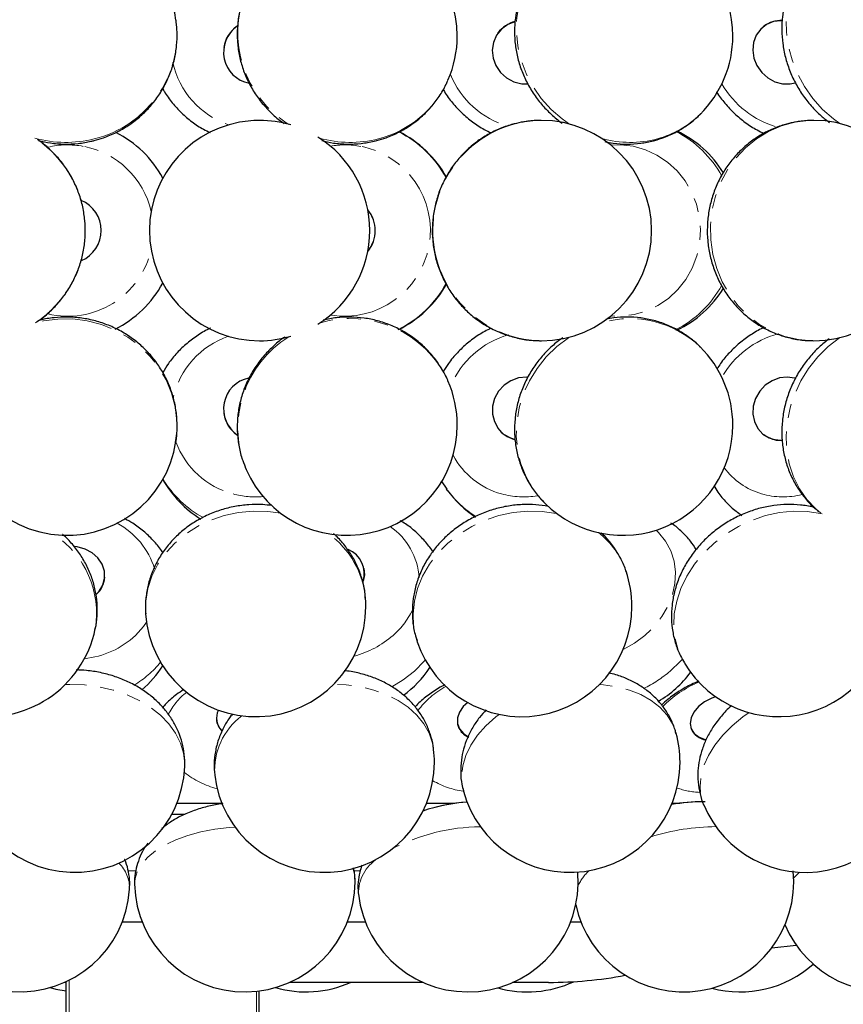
# Model space of a CAD drawing. Header units: millimetres. Extents: x 0 to 841, y 0 to 1481.
# Tile 15 of 29: x 213 to 288, y 1223 to 1312. Entities that reach past the tile are written whole.
import ezdxf

# ---------------------------------------------------------------- set-up
doc = ezdxf.new("R2010")
doc.units = ezdxf.units.MM
doc.linetypes.add('SLD-Combinazione-di-due-tratteggi', pattern=[12.7, 6.35, -1.27, 1.27, -1.27, 1.27, -1.27])
doc.linetypes.add('SLD-Solido', pattern=[0])

msp = doc.modelspace()

# ---------------------------------------------------------------- linework, layer by layer
at = {"color": 7, "linetype": 'SLD-Solido', "lineweight": 25}
for p, q in [((227.435, 1311.751), (227.408, 1311.951)), ((280.73, 1311.377), (280.715, 1311.365)), ((256.616, 1310.775), (256.608, 1310.764)), ((231.74, 1309.456), (231.738, 1309.444)), ((274.949, 1303.384), (275.013, 1303.449)), ((252.161, 1279.003), (252.082, 1279.189)), ((231.738, 1276.229), (231.74, 1276.218)), ((256.608, 1274.909), (256.616, 1274.898)), ((227.389, 1273.599), (227.408, 1273.723)), ((280.715, 1274.308), (280.73, 1274.296)), ((233.675, 1271.371), (233.767, 1271.155)), ((251.473, 1270.123), (251.967, 1269.371)), ((252.012, 1269.286), (251.96, 1269.359)), ((278.337, 1267.265), (278.728, 1266.977)), ((278.425, 1267.198), (278.337, 1267.265)), ((244.457, 1262.158), (244.453, 1262.18)), ((220.943, 1261.363), (220.945, 1261.385)), ((231.074, 1248.526), (231.075, 1248.494)), ((252.937, 1248.073), (252.943, 1248.041)), ((274.126, 1247.669), (274.137, 1247.638)), ((231.574, 1240.837), (227.481, 1240.837)), ((252.707, 1240.837), (250.122, 1240.837)), ((272.974, 1240.837), (272.403, 1240.837)), ((228.21, 1239.837), (227.012, 1239.837)), ((222.539, 1230.087), (224.339, 1230.087)), ((242.964, 1230.087), (244.58, 1230.087)), ((263.205, 1230.087), (264.14, 1230.087)), ((281.448, 1227.724), (283.667, 1227.981)), ((217.457, 1224.587), (217.275, 1224.587)), ((217.457, 1117.833), (217.457, 1224.669)), ((249.844, 1224.587), (237.7, 1224.587)), ((261.207, 1224.587), (257.941, 1224.587)), ((234.957, 1117.833), (234.957, 1223.816))]:
    msp.add_line(p, q, dxfattribs=at)
at = {"color": 8, "linetype": 'SLD-Combinazione-di-due-tratteggi', "lineweight": 18}
for p, q in [((278.699, 1267), (278.425, 1267.198)), ((223.071, 1234.707), (223.763, 1234.707)), ((243.573, 1234.707), (244.114, 1234.707)), ((283.981, 1234.59), (283.446, 1234.085)), ((217.707, 1117.868), (217.707, 1224.79)), ((234.707, 1117.868), (234.707, 1223.786))]:
    msp.add_line(p, q, dxfattribs=at)
at = {"color": 8, "linetype": 'SLD-Combinazione-di-due-tratteggi', "lineweight": 18, "flags": 128}
for points in [[(285.901, 1318.495), (285.047, 1317.715), (284.3, 1316.794), (283.689, 1315.761), (283.224, 1314.635), (282.914, 1313.434), (282.764, 1312.181), (282.777, 1310.898), (282.953, 1309.609), (283.289, 1308.335), (283.778, 1307.099), (284.411, 1305.925), (285.179, 1304.832), (286.066, 1303.84), (287.058, 1302.967), (287.625, 1302.554)], [(260.789, 1317.508), (260.164, 1316.794), (259.469, 1315.761), (258.924, 1314.635), (258.54, 1313.434), (258.324, 1312.181), (258.278, 1310.898), (258.405, 1309.609), (258.702, 1308.335), (259.163, 1307.099), (259.781, 1305.925), (260.544, 1304.832), (261.438, 1303.84), (262.448, 1302.967), (263.107, 1302.504)], [(260.55, 1302.837), (260.051, 1302.824), (258.75, 1302.667)], [(283.542, 1302.667), (282.328, 1302.334), (281.166, 1301.833), (280.078, 1301.17), (279.082, 1300.359), (278.197, 1299.414), (277.437, 1298.351), (276.818, 1297.19), (276.348, 1295.951), (276.039, 1294.657), (275.893, 1293.33), (275.915, 1291.994), (276.104, 1290.674), (276.456, 1289.392), (276.965, 1288.171), (277.623, 1287.034), (278.417, 1286), (279.333, 1285.088), (280.354, 1284.315), (281.464, 1283.694), (282.641, 1283.235), (283.865, 1282.948), (285.114, 1282.838), (285.264, 1282.837)], [(285.264, 1302.837), (284.786, 1302.824), (283.542, 1302.667)], [(266.867, 1300.589), (267.736, 1300.613), (268.876, 1300.484)], [(268.876, 1300.484), (269.984, 1300.177), (271.033, 1299.697), (271.999, 1299.057), (272.86, 1298.27), (273.596, 1297.357), (274.189, 1296.337), (274.625, 1295.236), (274.894, 1294.078), (274.989, 1292.891), (274.91, 1291.703), (274.656, 1290.541), (274.235, 1289.433), (273.656, 1288.405), (272.933, 1287.481), (272.082, 1286.682), (271.125, 1286.028), (270.082, 1285.533), (268.979, 1285.21), (267.841, 1285.065), (266.867, 1285.085)], [(227.408, 1273.723), (227.47, 1274.25), (227.495, 1275.539), (227.341, 1276.823), (227.013, 1278.076), (226.515, 1279.278), (225.856, 1280.407), (225.048, 1281.442), (224.106, 1282.366), (223.047, 1283.161), (221.888, 1283.813), (220.652, 1284.311), (219.359, 1284.647), (218.034, 1284.813), (216.699, 1284.807), (215.379, 1284.629), (214.535, 1284.421)], [(263.107, 1283.169), (263.018, 1283.111), (261.954, 1282.306), (260.996, 1281.375), (260.163, 1280.332), (259.467, 1279.198), (258.923, 1277.992), (258.54, 1276.735), (258.323, 1275.451), (258.278, 1274.161), (258.406, 1272.89), (258.703, 1271.659), (259.164, 1270.491), (259.782, 1269.407), (260.545, 1268.425), (260.898, 1268.056)], [(287.625, 1283.119), (287.612, 1283.111), (286.573, 1282.306), (285.629, 1281.375), (284.797, 1280.332), (284.092, 1279.198), (283.526, 1277.992), (283.109, 1276.735), (282.849, 1275.451), (282.751, 1274.161), (282.815, 1272.89), (283.042, 1271.659), (283.427, 1270.491), (283.963, 1269.407), (284.64, 1268.425), (285.447, 1267.564), (285.901, 1267.179)], [(236.913, 1267.18), (235.737, 1267.336), (234.403, 1267.364), (233.073, 1267.238), (231.771, 1266.959), (230.52, 1266.534), (229.343, 1265.968), (228.26, 1265.274), (227.291, 1264.462), (226.452, 1263.547), (225.76, 1262.547), (225.226, 1261.477), (224.859, 1260.359), (224.668, 1259.211), (224.654, 1258.054), (224.655, 1258.033)], [(261.965, 1267.141), (261.904, 1267.154), (260.63, 1267.336), (259.324, 1267.364), (258.007, 1267.238), (256.704, 1266.959), (255.438, 1266.534), (254.231, 1265.968), (253.105, 1265.274), (252.08, 1264.462), (251.175, 1263.547), (250.404, 1262.547), (249.784, 1261.477), (249.323, 1260.359), (249.031, 1259.211), (248.913, 1258.054), (248.97, 1256.909), (249.203, 1255.796), (249.293, 1255.51)], [(286.021, 1267.121), (285.877, 1267.154), (284.676, 1267.336), (283.429, 1267.364), (282.158, 1267.238), (280.886, 1266.959), (279.635, 1266.534), (278.429, 1265.968), (277.288, 1265.274), (276.233, 1264.462), (275.282, 1263.547), (274.453, 1262.547), (273.761, 1261.477), (273.217, 1260.359), (272.832, 1259.211), (272.613, 1258.054), (272.562, 1256.909), (272.682, 1255.796), (272.97, 1254.735), (273.421, 1253.745), (273.522, 1253.57)], [(270.968, 1265.647), (271.19, 1265.428), (271.816, 1264.647), (272.286, 1263.772), (272.589, 1262.824), (272.718, 1261.825), (272.67, 1260.799), (272.446, 1259.769), (272.051, 1258.759), (271.494, 1257.794), (270.789, 1256.896), (269.953, 1256.087)], [(224.732, 1257.299), (224.453, 1256.896), (223.734, 1256.087)], [(269.953, 1256.087), (269.003, 1255.384), (267.973, 1254.808)], [(250.021, 1253.862), (249.921, 1253.745), (249.029, 1252.844)], [(273.349, 1253.931), (273.179, 1253.745), (272.232, 1252.844)], [(249.029, 1252.844), (248.013, 1252.047), (246.985, 1251.42)], [(228.199, 1244.184), (228.203, 1244.444), (228.101, 1245.388), (227.824, 1246.317), (227.374, 1247.215), (226.761, 1248.065), (225.996, 1248.854), (225.091, 1249.566), (224.064, 1250.19), (222.932, 1250.713), (221.715, 1251.126), (220.436, 1251.423), (219.118, 1251.598), (217.783, 1251.647), (217.357, 1251.636)], [(250.78, 1245.744), (250.678, 1246.317), (250.372, 1247.215), (249.896, 1248.065), (249.258, 1248.854), (248.471, 1249.566), (247.547, 1250.19), (246.504, 1250.713), (245.36, 1251.126), (244.136, 1251.423), (242.852, 1251.598), (241.71, 1251.648)], [(272.78, 1247.196), (272.775, 1247.215), (272.447, 1248.065), (271.954, 1248.854), (271.303, 1249.566), (270.506, 1250.19), (269.577, 1250.713), (268.534, 1251.126), (267.393, 1251.423), (266.177, 1251.598), (265.821, 1251.624)], [(256.718, 1248.924), (256.413, 1248.687), (255.519, 1247.883), (254.761, 1247.021), (254.152, 1246.115), (253.704, 1245.181), (253.423, 1244.237), (253.316, 1243.298), (253.384, 1242.383), (253.478, 1241.957)], [(279.392, 1249.085), (278.832, 1248.687), (277.858, 1247.883), (277.002, 1247.021), (276.28, 1246.115), (275.705, 1245.181), (275.287, 1244.237), (275.033, 1243.298), (274.948, 1242.383), (275.034, 1241.506), (275.276, 1240.715)], [(232.762, 1238.693), (232.235, 1238.653), (230.929, 1238.492), (229.671, 1238.247), (228.484, 1237.92), (227.389, 1237.519), (226.406, 1237.051), (225.552, 1236.523), (224.843, 1235.945), (224.291, 1235.328), (223.906, 1234.682), (223.695, 1234.019), (223.654, 1233.504)], [(243.649, 1233.957), (243.59, 1234.441), (243.438, 1234.918)]]:
    msp.add_lwpolyline(points, dxfattribs=at)
at = {"color": 7, "linetype": 'SLD-Solido', "lineweight": 25, "flags": 128}
for points in [[(258.158, 1311.8), (257.496, 1311.542), (256.923, 1311.124), (256.481, 1310.573), (256.198, 1309.923), (256.092, 1309.217), (256.169, 1308.498), (256.425, 1307.811), (256.844, 1307.2), (257.399, 1306.702), (258.056, 1306.35), (258.772, 1306.165), (259.305, 1306.143)], [(282.405, 1311.883), (282.293, 1311.886), (281.606, 1311.802), (280.978, 1311.542), (280.447, 1311.124), (280.048, 1310.573), (279.805, 1309.923), (279.733, 1309.217), (279.838, 1308.498), (280.113, 1307.811), (280.539, 1307.2), (281.091, 1306.702), (281.734, 1306.35), (282.428, 1306.165), (283.128, 1306.159), (283.587, 1306.258)], [(234.991, 1302.837), (234.483, 1302.824), (233.157, 1302.667)], [(260.369, 1282.838), (260.394, 1282.838), (260.55, 1282.837)], [(259.302, 1279.531), (259.223, 1279.533), (258.492, 1279.458), (257.793, 1279.207), (257.171, 1278.795), (256.665, 1278.25), (256.306, 1277.605), (256.118, 1276.9), (256.111, 1276.18), (256.287, 1275.491), (256.633, 1274.875), (257.13, 1274.371), (257.745, 1274.011), (258.171, 1273.87)], [(283.543, 1279.428), (282.861, 1279.533), (282.158, 1279.458), (281.479, 1279.207), (280.866, 1278.795), (280.359, 1278.25), (279.988, 1277.605), (279.777, 1276.9), (279.74, 1276.18), (279.879, 1275.491), (280.184, 1274.875), (280.637, 1274.371), (281.21, 1274.011), (281.866, 1273.818), (282.404, 1273.79)], [(281.545, 1273.881), (280.926, 1274.16), (280.73, 1274.296)], [(282.413, 1273.778), (282.227, 1273.776), (281.545, 1273.881)], [(220.159, 1259.8), (220.432, 1260.092), (220.772, 1260.661), (220.936, 1261.288), (220.914, 1261.934), (220.708, 1262.558), (220.33, 1263.121), (219.804, 1263.587), (219.163, 1263.928), (218.448, 1264.122), (218.204, 1264.151)], [(244.457, 1262.158), (244.498, 1261.589), (244.386, 1260.998)], [(276.352, 1250.528), (276.013, 1250.4), (275.362, 1250.058), (274.811, 1249.626), (274.393, 1249.133), (274.135, 1248.609), (274.053, 1248.087), (274.153, 1247.6), (274.427, 1247.178), (274.859, 1246.848)], [(253.877, 1249.988), (253.47, 1249.626), (253.115, 1249.133), (252.933, 1248.609), (252.935, 1248.087), (253.12, 1247.6), (253.477, 1247.178), (253.983, 1246.848)], [(274.859, 1246.848), (275.422, 1246.632), (275.486, 1246.616)], [(215.994, 1224.121), (216.506, 1223.988), (217.457, 1223.816)]]:
    msp.add_lwpolyline(points, dxfattribs=at)
at = {"color": 7, "linetype": 'SLD-Solido', "lineweight": 25}
for centre, radius, start, end in [((217.513, 1310.501), 10, 8.33564, 188.33564), ((242.924, 1310.501), 10, 0, 156.31507), ((267.924, 1310.501), 10, 0, 134.62915), ((234.581, 1309.019), 2.857, 124.34088, 259.00625), ((234.54, 1309.032), 2.832, 124.03978, 171.40632), ((258.814, 1309.165), 2.725, 103.98458, 143.77267), ((282.274, 1309.354), 2.545, 86.98934, 127.35032), ((242.924, 1310.501), 10, 336.31507, 0), ((267.924, 1310.501), 10, 314.62915, 0), ((234.997, 1292.837), 10, 100.60534, 269.96256), ((234.991, 1292.837), 10, 73.60945, 90), ((260.55, 1292.837), 10, 0, 90), ((285.264, 1292.837), 10, 0, 90), ((217.417, 1292.842), 9.996, 28.44212, 63.03186), ((243.198, 1292.837), 10, 29.06873, 63.79761), ((268.555, 1292.837), 10, 31.68694, 64.64222), ((234.991, 1292.837), 10, 301.98096, 58.01904), ((217.645, 1292.837), 2.976, 293.4369, 67.03595), ((242.492, 1292.837), 2.99, 320.86937, 39.13063), ((242.487, 1292.837), 2.99, 321.08016, 38.91984), ((260.55, 1292.837), 10, 270, 0), ((285.264, 1292.837), 10, 270, 0), ((217.417, 1292.831), 9.995, 296.56775, 331.55897), ((243.198, 1292.837), 10, 295.95921, 330.99998), ((268.555, 1292.837), 10, 295.21796, 328.54522), ((234.991, 1292.837), 10, 270, 286.39055), ((267.924, 1275.172), 10, 0, 45.37085), ((234.575, 1276.655), 2.854, 101.75635, 236.44921), ((242.924, 1275.172), 10, 0, 23.68493), ((217.513, 1275.172), 10, 171.66436, 351.66436), ((234.534, 1276.637), 2.826, 188.53879, 236.6749), ((242.924, 1275.172), 10, 203.68493, 0), ((258.81, 1276.503), 2.718, 216.19024, 254.6987), ((267.924, 1275.172), 10, 225.37085, 0), ((234.9, 1275.172), 10, 209.62165, 238.46508), ((260.096, 1275.172), 10, 216.05788, 236.5688), ((242.148, 1261.718), 2.339, 341.13788, 67.96474), ((218.593, 1261.542), 2.357, 313.01371, 355.63381), ((258.766, 1258.712), 10, 0, 18.67044), ((210.29, 1258.712), 10, 168.49293, 348.49293), ((234.632, 1258.712), 10, 0, 3.89012), ((234.632, 1258.712), 10, 183.89012, 0), ((258.766, 1258.712), 10, 198.67044, 0), ((282.099, 1258.712), 10, 210.94236, 0), ((217.781, 1258.712), 10, 310.76802, 327.40933), ((242.123, 1258.712), 10, 306.30778, 326.32199), ((266.073, 1258.712), 10, 300.58307, 323.25474), ((232.696, 1248.586), 1.614, 153.70732, 225.62693), ((232.734, 1248.585), 1.661, 183.11748, 225.64452), ((254.657, 1248.455), 1.763, 193.57868, 244.23253), ((263.129, 1244.577), 10, 0, 15.18647), ((275.76, 1248.331), 1.764, 203.12781, 260.80052), ((240.848, 1244.577), 10, 0, 6.70364), ((218.207, 1244.577), 10, 177.75173, 357.75173), ((240.848, 1244.577), 10, 186.70364, 0), ((263.129, 1244.577), 10, 195.18647, 0), ((284.5, 1244.577), 10, 202.7171, 0), ((254.759, 1225.898), 15.079, 93.60618, 109.16), ((254.806, 1225.625), 15.356, 93.71709, 104.8234), ((275.144, 1225.615), 15.365, 89.05159, 100.4493), ((275.072, 1225.625), 15.356, 89.48337, 100.16007), ((213.226, 1233.73), 10, 176.11785, 356.11785), ((253.893, 1233.73), 10, 186.42645, 4.62643), ((273.452, 1233.73), 10, 192.04357, 5.60431), ((291.849, 1233.73), 10, 202.91572, 6.93019), ((233.651, 1233.73), 10, 181.29848, 0), ((233.651, 1233.73), 10, 0, 1.29848), ((278.582, 1233.73), 10, 255.13757, 311.55376), ((239.187, 1233.73), 10, 253.93207, 293.88265), ((259.292, 1233.73), 10, 254.33802, 294.85829), ((261.207, 1261.911), 37.324, 270, 280.7477)]:
    msp.add_arc(centre, radius, start, end, dxfattribs=at)
at = {"color": 8, "linetype": 'SLD-Combinazione-di-due-tratteggi', "lineweight": 18}
for centre, radius, start, end in [((242.766, 1310.773), 9.748, 157.40685, 238.33036), ((217.721, 1310.674), 9.774, 283.36952, 6.32236), ((234.654, 1309.721), 7.698, 191.98884, 251.22894), ((259.812, 1310.108), 8.13, 202.40285, 253.60045), ((243.466, 1310.305), 9.425, 284.13323, 336.08147), ((284.194, 1310.28), 8.351, 209.57372, 254.49021), ((268.796, 1309.637), 8.772, 285.04813, 314.53917), ((260.722, 1292.847), 10.015, 101.35357, 267.98334), ((243.151, 1292.884), 9.965, 28.28816, 63.29632), ((268.306, 1293.095), 9.807, 28.5339, 62.71338), ((217.416, 1311.153), 10.311, 254.17097, 284.40351), ((209.114, 1292.837), 10.035, 303.49744, 56.50256), ((217.574, 1292.848), 7.768, 79.41594, 103.23899), ((217.571, 1292.84), 7.777, 12.90821, 79.4021), ((243.218, 1311.061), 10.218, 254.14178, 284.45179), ((242.742, 1292.943), 7.673, 79.35082, 99.96106), ((242.704, 1292.843), 7.778, 260.45744, 79.21279), ((268.602, 1310.444), 9.602, 254.60521, 284.91671), ((217.574, 1292.831), 7.774, 256.59763, 347.10359), ((243.156, 1292.785), 9.959, 296.24596, 331.51732), ((268.329, 1292.555), 9.776, 296.77925, 331.46773), ((243.244, 1275.138), 9.722, 24.62864, 106.85544), ((268.594, 1275.669), 9.176, 46.16847, 106.07518), ((284.152, 1275.446), 8.288, 104.65644, 150.59961), ((234.656, 1275.95), 7.701, 108.77397, 167.18688), ((242.75, 1274.902), 9.737, 121.59316, 201.2634), ((259.822, 1275.554), 8.144, 105.92772, 157.55192), ((234.484, 1276.23), 7.535, 199.90601, 255.42654), ((258.8, 1275.771), 7.082, 207.98867, 254.75136), ((282.335, 1275.107), 6.428, 216.19774, 253.68705), ((234.544, 1275.271), 9.695, 210.99749, 241.16923), ((259.314, 1274.609), 9.036, 216.08978, 238.70702), ((234.674, 1276.675), 8.014, 254.91154, 274.56857), ((258.98, 1276.345), 7.684, 254.58037, 279.13255), ((282.487, 1275.759), 7.097, 253.98611, 283.97499), ((218.705, 1260.055), 7.071, 17.15409, 61.55644), ((243.414, 1260.969), 6.057, 3.45129, 55.62535), ((211.592, 1258.083), 8.607, 350.86656, 56.22521), ((236.448, 1258.675), 8.192, 5.00552, 54.1277), ((261.117, 1259.46), 7.533, 19.00326, 52.24298), ((242.327, 1261.531), 7.241, 311.24391, 335.92465), ((218.241, 1261.998), 8.07, 276.08693, 312.90199), ((241.384, 1262.599), 8.665, 284.55895, 311.27743), ((218.879, 1259.465), 9.197, 300.87561, 320.79795), ((264.583, 1261.898), 11.852, 296.2707, 310.18991), ((255.59, 1244.617), 7.775, 118.44386, 143.36783), ((278.823, 1242.501), 10.169, 113.15711, 135.64276), ((231.796, 1246.439), 5.646, 127.45429, 154.54209), ((237.159, 1243.814), 6.255, 127.27818, 183.71031), ((233.112, 1249.903), 7.975, 231.64664, 255.68445), ((254.556, 1249.513), 7.65, 239.79437, 261.75661), ((275.33, 1249.533), 7.708, 251.23462, 266.90783), ((255.201, 1221.108), 17.615, 90.58456, 117.68002), ((276.555, 1218.195), 20.536, 90.46823, 107.15203), ((219.963, 1233.103), 3.241, 359.12346, 45.65303), ((247.711, 1232.66), 3.755, 122.13189, 180.74067), ((268.551, 1231.033), 5.224, 135.0099, 153.22539)]:
    msp.add_arc(centre, radius, start, end, dxfattribs=at)
at = {"color": 7, "linetype": 'SLD-Solido', "lineweight": 25}
for points, knots in [([(285.723, 1318.359), (285.721, 1318.358), (285.399, 1318.132), (284.845, 1317.566), (284.087, 1316.671), (283.464, 1315.668), (282.97, 1314.59), (282.615, 1313.447), (282.404, 1312.258), (282.341, 1311.039), (282.427, 1309.808), (282.663, 1308.584), (283.045, 1307.386), (283.571, 1306.234), (284.23, 1305.145), (285.018, 1304.142), (285.841, 1303.296), (286.44, 1302.845), (286.701, 1302.649)], [0, 0, 0, 0, 0.00047, 0.066471, 0.132377, 0.198337, 0.264493, 0.33096, 0.39782, 0.465119, 0.532864, 0.601033, 0.66958, 0.738455, 0.807602, 0.876968, 0.946482, 1, 1, 1, 1]), ([(260.792, 1317.491), (260.577, 1317.266), (260.084, 1316.75), (259.455, 1315.822), (258.894, 1314.749), (258.479, 1313.608), (258.211, 1312.419), (258.095, 1311.201), (258.133, 1309.971), (258.325, 1308.747), (258.667, 1307.55), (259.156, 1306.396), (259.786, 1305.306), (260.544, 1304.292), (261.431, 1303.391), (262.069, 1302.824), (262.427, 1302.599), (262.429, 1302.598)], [0, 0, 0, 0, 0.05538, 0.127171, 0.19891, 0.27068, 0.342558, 0.41461, 0.486887, 0.55942, 0.632222, 0.705289, 0.778605, 0.85214, 0.925858, 0.999718, 1, 1, 1, 1]), ([(233.819, 1314.605), (233.688, 1314.302), (233.393, 1313.624), (233.114, 1312.504), (232.953, 1311.284), (232.953, 1310.051), (233.109, 1308.825), (233.42, 1307.626), (233.879, 1306.472), (234.482, 1305.381), (235.215, 1304.367), (236.08, 1303.46), (236.759, 1302.854), (237.171, 1302.594), (237.229, 1302.557)], [0, 0, 0, 0, 0.073145, 0.163996, 0.254798, 0.345608, 0.436479, 0.527461, 0.618592, 0.709901, 0.801403, 0.893102, 0.984991, 1, 1, 1, 1]), ([(219.987, 1301.007), (220.267, 1301.087), (220.953, 1301.281), (221.998, 1301.728), (223.093, 1302.358), (224.099, 1303.12), (225.001, 1304), (225.782, 1304.985), (226.431, 1306.057), (226.936, 1307.199), (227.292, 1308.394), (227.487, 1309.62), (227.539, 1310.745), (227.455, 1311.448), (227.42, 1311.742)], [0, 0, 0, 0, 0.06096, 0.148948, 0.23698, 0.324975, 0.412896, 0.50071, 0.588387, 0.675907, 0.76326, 0.850449, 0.937485, 1, 1, 1, 1]), ([(245.623, 1301.012), (245.904, 1301.093), (246.586, 1301.29), (247.62, 1301.742), (248.696, 1302.376), (249.678, 1303.141), (250.554, 1304.022), (251.297, 1305.009), (251.792, 1305.815), (251.989, 1306.305), (252.033, 1306.414)], [0, 0, 0, 0, 0.100761, 0.244475, 0.388053, 0.531316, 0.674255, 0.816885, 0.959243, 1, 1, 1, 1]), ([(226.205, 1305.736), (226.254, 1305.642), (226.492, 1305.182), (227.057, 1304.431), (227.889, 1303.504), (228.847, 1302.699), (229.718, 1302.103), (230.294, 1301.832), (230.492, 1301.74)], [0, 0, 0, 0, 0.053259, 0.262032, 0.471138, 0.680616, 0.89048, 1, 1, 1, 1]), ([(251.644, 1305.649), (251.68, 1305.582), (251.915, 1305.148), (252.478, 1304.422), (253.327, 1303.491), (254.301, 1302.684), (255.199, 1302.078), (255.796, 1301.801), (256.011, 1301.701)], [0, 0, 0, 0, 0.0381538, 0.2482219, 0.4588059, 0.6698357, 0.881222, 1, 1, 1, 1]), ([(276.449, 1305.416), (276.45, 1305.414), (276.659, 1305.044), (277.196, 1304.379), (278.056, 1303.444), (279.041, 1302.637), (279.944, 1302.032), (280.541, 1301.759), (280.755, 1301.661)], [0, 0, 0, 0, 0.001291, 0.219741, 0.438746, 0.658093, 0.87758, 1, 1, 1, 1]), ([(270.837, 1301.024), (271.117, 1301.109), (271.789, 1301.311), (272.8, 1301.772), (273.832, 1302.419), (274.572, 1302.991), (274.926, 1303.377), (275.006, 1303.465)], [0, 0, 0, 0, 0.179302, 0.429169, 0.678398, 0.92678, 1, 1, 1, 1]), ([(258.719, 1302.664), (258.43, 1302.601), (257.736, 1302.449), (256.675, 1302.065), (255.561, 1301.503), (254.527, 1300.803), (253.587, 1299.978), (252.757, 1299.04), (252.049, 1298.004), (251.475, 1296.886), (251.044, 1295.704), (250.763, 1294.475), (250.637, 1293.22), (250.668, 1291.958), (250.856, 1290.709), (251.197, 1289.493), (251.688, 1288.33), (252.32, 1287.238), (253.082, 1286.236), (253.964, 1285.338), (254.95, 1284.56), (256.024, 1283.915), (257.17, 1283.409), (258.369, 1283.06), (259.442, 1282.869), (260.111, 1282.86), (260.365, 1282.857)], [0, 0, 0, 0, 0.0304267, 0.0731063, 0.1157993, 0.1585099, 0.2012478, 0.2440207, 0.2868342, 0.3296911, 0.3725916, 0.4155334, 0.4585117, 0.5015197, 0.5445482, 0.587585, 0.6306198, 0.6736422, 0.7166422, 0.7596113, 0.8025424, 0.845431, 0.8882754, 0.9310767, 0.973839, 1, 1, 1, 1]), ([(260.508, 1302.822), (260.404, 1302.826), (259.907, 1302.845), (259.308, 1302.768), (258.82, 1302.682), (258.719, 1302.664)], [0, 0, 0, 0, 0.173607, 0.828641, 1, 1, 1, 1]), ([(283.438, 1302.657), (283.151, 1302.591), (282.47, 1302.436), (281.432, 1302.044), (280.351, 1301.479), (279.347, 1300.776), (278.436, 1299.95), (277.631, 1299.011), (276.945, 1297.974), (276.389, 1296.855), (275.973, 1295.671), (275.702, 1294.439), (275.584, 1293.179), (275.619, 1291.912), (275.809, 1290.657), (276.151, 1289.435), (276.641, 1288.267), (277.27, 1287.172), (278.029, 1286.168), (278.905, 1285.271), (279.883, 1284.498), (280.946, 1283.86), (282.077, 1283.366), (283.258, 1283.032), (284.299, 1282.856), (284.942, 1282.856), (285.179, 1282.856)], [0, 0, 0, 0, 0.030757, 0.073046, 0.115353, 0.157727, 0.200199, 0.242792, 0.28552, 0.328387, 0.371389, 0.414517, 0.457755, 0.501081, 0.544471, 0.587891, 0.63131, 0.674698, 0.71802, 0.761246, 0.804348, 0.847308, 0.890116, 0.932775, 0.975298, 1, 1, 1, 1]), ([(285.235, 1302.817), (285.059, 1302.821), (284.5, 1302.834), (283.9, 1302.746), (283.481, 1302.665), (283.438, 1302.657)], [0, 0, 0, 0, 0.290999, 0.928224, 1, 1, 1, 1]), ([(214.824, 1284.595), (214.978, 1284.696), (215.484, 1285.025), (216.241, 1285.717), (217.079, 1286.652), (217.788, 1287.692), (218.363, 1288.811), (218.794, 1289.995), (219.074, 1291.224), (219.197, 1292.479), (219.163, 1293.739), (218.972, 1294.986), (218.626, 1296.198), (218.131, 1297.358), (217.494, 1298.445), (216.729, 1299.448), (215.834, 1300.329), (215.194, 1300.879), (214.835, 1301.094), (214.835, 1301.094)], [0, 0, 0, 0, 0.028566, 0.09322, 0.157894, 0.222589, 0.287308, 0.35205, 0.416816, 0.481602, 0.546404, 0.611217, 0.676034, 0.74085, 0.805659, 0.870455, 0.935234, 0.999992, 1, 1, 1, 1]), ([(214.936, 1301.014), (215.297, 1300.931), (216.065, 1300.752), (217.276, 1300.666), (218.515, 1300.719), (219.418, 1300.867), (219.896, 1300.985), (219.987, 1301.007)], [0, 0, 0, 0, 0.217449, 0.46388, 0.710681, 0.944931, 1, 1, 1, 1]), ([(240.624, 1301.003), (240.977, 1300.922), (241.741, 1300.747), (242.946, 1300.666), (244.183, 1300.723), (245.074, 1300.874), (245.54, 1300.991), (245.623, 1301.012)], [0, 0, 0, 0, 0.2144547, 0.4641977, 0.7138643, 0.9490686, 1, 1, 1, 1]), ([(266.301, 1300.914), (266.56, 1300.859), (267.228, 1300.717), (268.329, 1300.666), (269.547, 1300.741), (270.379, 1300.902), (270.794, 1301.013), (270.837, 1301.024)], [0, 0, 0, 0, 0.172291, 0.445046, 0.716976, 0.971219, 1, 1, 1, 1]), ([(227.371, 1273.598), (227.414, 1273.868), (227.523, 1274.545), (227.518, 1275.645), (227.376, 1276.872), (227.074, 1278.072), (226.623, 1279.225), (226.029, 1280.315), (225.301, 1281.324), (224.45, 1282.236), (223.489, 1283.038), (222.433, 1283.717), (221.298, 1284.262), (220.102, 1284.663), (218.864, 1284.913), (217.602, 1285.012), (216.341, 1284.941), (215.433, 1284.814), (214.965, 1284.667), (214.899, 1284.646)], [0, 0, 0, 0, 0.0418115, 0.104596, 0.1673467, 0.230096, 0.2928758, 0.3557153, 0.4186386, 0.4816636, 0.5448013, 0.6080554, 0.671423, 0.7348948, 0.798456, 0.8620874, 0.9257618, 0.9894501, 1, 1, 1, 1]), ([(252.152, 1278.99), (252.121, 1279.076), (251.951, 1279.548), (251.499, 1280.345), (250.801, 1281.356), (249.967, 1282.265), (249.026, 1283.062), (247.989, 1283.735), (246.872, 1284.274), (245.693, 1284.669), (244.47, 1284.917), (243.222, 1285.008), (241.971, 1284.955), (241.156, 1284.792), (240.751, 1284.71)], [0, 0, 0, 0, 0.019792, 0.108753, 0.197637, 0.286492, 0.375372, 0.464328, 0.553406, 0.642641, 0.732056, 0.821663, 0.911461, 1, 1, 1, 1]), ([(274.964, 1282.268), (274.95, 1282.284), (274.668, 1282.601), (274.012, 1283.116), (273.009, 1283.789), (271.914, 1284.313), (270.762, 1284.696), (269.565, 1284.93), (268.344, 1285.006), (267.275, 1284.96), (266.63, 1284.827), (266.387, 1284.777)], [0, 0, 0, 0, 0.006869, 0.137368, 0.267664, 0.397885, 0.52818, 0.658687, 0.789525, 0.920778, 1, 1, 1, 1]), ([(230.541, 1283.978), (230.534, 1283.975), (230.138, 1283.813), (229.413, 1283.362), (228.391, 1282.624), (227.486, 1281.748), (226.742, 1280.853), (226.368, 1280.216), (226.205, 1279.938)], [0, 0, 0, 0, 0.003592, 0.212725, 0.421778, 0.630663, 0.839297, 1, 1, 1, 1]), ([(255.974, 1283.975), (255.602, 1283.78), (254.857, 1283.388), (253.838, 1282.632), (252.918, 1281.762), (252.176, 1280.89), (251.803, 1280.276), (251.649, 1280.022)], [0, 0, 0, 0, 0.211894, 0.424339, 0.63708, 0.849967, 1, 1, 1, 1]), ([(280.735, 1284.018), (280.7, 1284.003), (280.282, 1283.832), (279.535, 1283.371), (278.517, 1282.637), (277.604, 1281.763), (276.922, 1280.979), (276.598, 1280.459), (276.497, 1280.297)], [0, 0, 0, 0, 0.020148, 0.238809, 0.45845, 0.678954, 0.900188, 1, 1, 1, 1]), ([(237.316, 1283.188), (237.308, 1283.183), (236.939, 1282.961), (236.288, 1282.402), (235.391, 1281.515), (234.624, 1280.51), (233.987, 1279.424), (233.494, 1278.268), (233.153, 1277.064), (232.968, 1275.83), (232.942, 1274.586), (233.08, 1273.356), (233.323, 1272.278), (233.583, 1271.642), (233.688, 1271.385)], [0, 0, 0, 0, 0.0021096, 0.0961223, 0.1901376, 0.2841087, 0.3779888, 0.4717348, 0.5653101, 0.6586886, 0.7518571, 0.8448173, 0.9375863, 1, 1, 1, 1]), ([(262.487, 1283.115), (262.159, 1282.866), (261.494, 1282.364), (260.617, 1281.458), (259.842, 1280.453), (259.197, 1279.358), (258.692, 1278.195), (258.336, 1276.981), (258.136, 1275.738), (258.094, 1274.485), (258.212, 1273.244), (258.487, 1272.036), (258.913, 1270.88), (259.486, 1269.798), (260.153, 1268.835), (260.683, 1268.29), (260.93, 1268.036)], [0, 0, 0, 0, 0.07074, 0.143311, 0.216014, 0.288788, 0.361576, 0.43432, 0.506956, 0.579423, 0.651664, 0.723638, 0.795321, 0.866712, 0.937835, 1, 1, 1, 1]), ([(286.669, 1283.015), (286.354, 1282.766), (285.71, 1282.256), (284.856, 1281.343), (284.095, 1280.327), (283.458, 1279.222), (282.956, 1278.048), (282.598, 1276.824), (282.391, 1275.569), (282.342, 1274.306), (282.45, 1273.055), (282.716, 1271.839), (283.134, 1270.679), (283.695, 1269.595), (284.393, 1268.612), (285.076, 1267.848), (285.562, 1267.465), (285.736, 1267.328)], [0, 0, 0, 0, 0.066043, 0.134909, 0.204069, 0.273471, 0.343052, 0.412738, 0.482451, 0.552095, 0.621555, 0.690711, 0.759455, 0.827705, 0.895424, 0.962625, 1, 1, 1, 1]), ([(276.184, 1269.693), (276.307, 1269.489), (276.637, 1268.939), (277.326, 1268.158), (277.963, 1267.529), (278.367, 1267.253), (278.441, 1267.203)], [0, 0, 0, 0, 0.210292, 0.566333, 0.920705, 1, 1, 1, 1]), ([(236.11, 1267.871), (235.831, 1267.907), (235.132, 1267.997), (233.998, 1267.971), (232.732, 1267.814), (231.492, 1267.503), (230.299, 1267.049), (229.175, 1266.455), (228.138, 1265.732), (227.208, 1264.891), (226.402, 1263.946), (225.734, 1262.914), (225.216, 1261.816), (224.852, 1260.67), (224.661, 1259.499), (224.603, 1258.621), (224.657, 1258.146), (224.667, 1258.06)], [0, 0, 0, 0, 0.048291, 0.120772, 0.193517, 0.266457, 0.339517, 0.412608, 0.485617, 0.55841, 0.630843, 0.702786, 0.774145, 0.844882, 0.915017, 0.984628, 1, 1, 1, 1]), ([(261.168, 1267.801), (260.798, 1267.859), (260.02, 1267.981), (258.807, 1267.986), (257.554, 1267.856), (256.314, 1267.577), (255.11, 1267.155), (253.96, 1266.595), (252.884, 1265.904), (251.901, 1265.091), (251.029, 1264.17), (250.285, 1263.155), (249.684, 1262.065), (249.235, 1260.918), (248.947, 1259.736), (248.822, 1258.541), (248.868, 1257.357), (249.024, 1256.354), (249.224, 1255.771), (249.297, 1255.557)], [0, 0, 0, 0, 0.054616, 0.114946, 0.175651, 0.236669, 0.297944, 0.35943, 0.421061, 0.482771, 0.544468, 0.606029, 0.667313, 0.72818, 0.788516, 0.848259, 0.907404, 0.966006, 1, 1, 1, 1]), ([(285.257, 1267.721), (285.243, 1267.726), (284.854, 1267.841), (284.046, 1267.939), (282.847, 1268), (281.625, 1267.899), (280.406, 1267.657), (279.208, 1267.271), (278.05, 1266.747), (276.953, 1266.092), (275.933, 1265.314), (275.01, 1264.425), (274.2, 1263.436), (273.519, 1262.363), (272.981, 1261.224), (272.599, 1260.04), (272.379, 1258.832), (272.327, 1257.624), (272.439, 1256.439), (272.717, 1255.303), (273.079, 1254.342), (273.405, 1253.8), (273.533, 1253.587)], [0, 0, 0, 0, 0.001923, 0.053694, 0.106036, 0.158919, 0.212277, 0.266025, 0.320086, 0.374404, 0.428944, 0.483665, 0.538517, 0.593413, 0.648219, 0.702761, 0.756857, 0.810351, 0.863153, 0.915251, 0.966709, 1, 1, 1, 1]), ([(226.21, 1263.599), (226.17, 1263.665), (225.923, 1264.068), (225.343, 1264.732), (224.474, 1265.566), (223.6, 1266.227), (222.992, 1266.556), (222.743, 1266.691)], [0, 0, 0, 0, 0.049648, 0.304986, 0.562112, 0.821136, 1, 1, 1, 1]), ([(250.702, 1263.679), (250.694, 1263.692), (250.497, 1264.043), (249.988, 1264.661), (249.173, 1265.502), (248.418, 1266.117), (247.916, 1266.408), (247.758, 1266.499)], [0, 0, 0, 0, 0.011222, 0.295548, 0.580873, 0.867787, 1, 1, 1, 1]), ([(274.602, 1263.887), (274.434, 1264.144), (274.056, 1264.719), (273.312, 1265.491), (272.711, 1266.036), (272.348, 1266.261), (272.312, 1266.283)], [0, 0, 0, 0, 0.276039, 0.618548, 0.961413, 1, 1, 1, 1]), ([(220.067, 1256.636), (220.074, 1256.66), (220.186, 1257.057), (220.258, 1257.86), (220.27, 1259.021), (220.11, 1260.177), (219.802, 1261.305), (219.346, 1262.39), (218.753, 1263.422), (218.016, 1264.37), (217.464, 1264.986), (217.134, 1265.25), (217.121, 1265.26)], [0, 0, 0, 0, 0.007791, 0.13073, 0.25324, 0.3756, 0.49814, 0.621159, 0.744899, 0.869522, 0.995105, 1, 1, 1, 1]), ([(244.591, 1259.359), (244.58, 1259.578), (244.549, 1260.185), (244.323, 1261.161), (243.936, 1262.261), (243.401, 1263.304), (242.725, 1264.264), (242.148, 1264.943), (241.769, 1265.262), (241.693, 1265.326)], [0, 0, 0, 0, 0.097063, 0.268919, 0.440372, 0.611866, 0.783822, 0.956602, 1, 1, 1, 1]), ([(268.245, 1261.86), (268.227, 1261.928), (268.107, 1262.367), (267.74, 1263.131), (267.143, 1264.117), (266.551, 1264.873), (266.128, 1265.257), (265.991, 1265.382)], [0, 0, 0, 0, 0.050007, 0.323866, 0.596758, 0.869409, 1, 1, 1, 1]), ([(228.194, 1244.155), (228.196, 1244.175), (228.239, 1244.55), (228.174, 1245.285), (227.992, 1246.332), (227.645, 1247.34), (227.164, 1248.295), (226.55, 1249.19), (225.811, 1250.015), (224.952, 1250.76), (223.982, 1251.416), (222.913, 1251.969), (221.762, 1252.412), (220.548, 1252.729), (219.406, 1252.917), (218.671, 1252.939), (218.361, 1252.949)], [0, 0, 0, 0, 0.004232, 0.079061, 0.153204, 0.227132, 0.301388, 0.376485, 0.452852, 0.530769, 0.610292, 0.691239, 0.773256, 0.855972, 0.939091, 1, 1, 1, 1]), ([(250.765, 1245.72), (250.757, 1245.832), (250.725, 1246.298), (250.508, 1247.094), (250.123, 1248.082), (249.591, 1249.002), (248.935, 1249.848), (248.16, 1250.611), (247.274, 1251.283), (246.283, 1251.856), (245.201, 1252.324), (244.04, 1252.662), (243.182, 1252.846), (242.712, 1252.878), (242.658, 1252.882)], [0, 0, 0, 0, 0.029209, 0.12181, 0.213669, 0.305435, 0.397792, 0.491371, 0.58668, 0.684007, 0.783343, 0.884379, 0.98663, 1, 1, 1, 1]), ([(272.763, 1247.18), (272.726, 1247.335), (272.607, 1247.831), (272.246, 1248.616), (271.703, 1249.51), (271.03, 1250.315), (270.247, 1251.026), (269.361, 1251.64), (268.377, 1252.142), (267.468, 1252.494), (266.873, 1252.625), (266.653, 1252.674)], [0, 0, 0, 0, 0.055712, 0.178005, 0.299309, 0.420611, 0.542905, 0.66711, 0.793959, 0.923843, 1, 1, 1, 1]), ([(251.796, 1251.596), (251.745, 1251.573), (251.304, 1251.369), (250.548, 1250.865), (249.688, 1250.224), (249.251, 1249.758), (249.1, 1249.596)], [0, 0, 0, 0, 0.048581, 0.423219, 0.80025, 1, 1, 1, 1]), ([(274.843, 1251.937), (274.617, 1251.843), (273.995, 1251.583), (273.046, 1251.026), (272.131, 1250.399), (271.641, 1249.939), (271.456, 1249.766)], [0, 0, 0, 0, 0.178867, 0.492443, 0.808858, 1, 1, 1, 1]), ([(228.115, 1251.171), (227.888, 1251.023), (227.31, 1250.648), (226.673, 1250.092), (226.307, 1249.658), (226.206, 1249.539)], [0, 0, 0, 0, 0.318734, 0.812026, 1, 1, 1, 1]), ([(277.816, 1249.716), (277.798, 1249.702), (277.448, 1249.415), (276.864, 1248.764), (276.123, 1247.802), (275.553, 1246.804), (275.138, 1245.811), (274.866, 1244.802), (274.736, 1243.791), (274.745, 1242.756), (274.927, 1241.727), (275.115, 1241.03), (275.275, 1240.717), (275.275, 1240.717)], [0, 0, 0, 0, 0.006636, 0.130379, 0.255227, 0.366259, 0.474442, 0.579748, 0.682591, 0.783578, 0.893064, 0.999897, 1, 1, 1, 1]), ([(232.525, 1248.938), (232.437, 1248.831), (232.123, 1248.446), (231.684, 1247.676), (231.235, 1246.644), (230.956, 1245.541), (230.836, 1244.466), (230.893, 1243.768), (230.92, 1243.439)], [0, 0, 0, 0, 0.069724, 0.251214, 0.449133, 0.642482, 0.831133, 1, 1, 1, 1]), ([(255.55, 1249.335), (255.342, 1249.109), (254.88, 1248.608), (254.312, 1247.742), (253.823, 1246.781), (253.477, 1245.787), (253.263, 1244.743), (253.209, 1243.666), (253.283, 1242.723), (253.437, 1242.176), (253.493, 1241.978)], [0, 0, 0, 0, 0.1129201, 0.2503706, 0.3848232, 0.5163702, 0.6454725, 0.7855705, 0.9224286, 1, 1, 1, 1]), ([(231.665, 1240.819), (231.591, 1240.811), (231.1, 1240.756), (230.213, 1240.555), (229.018, 1240.204), (227.909, 1239.734), (226.925, 1239.194), (226.369, 1238.762), (226.106, 1238.559)], [0, 0, 0, 0, 0.034937, 0.2311281, 0.431784, 0.6388341, 0.829504, 1, 1, 1, 1]), ([(224.848, 1237.216), (224.807, 1237.164), (224.57, 1236.871), (224.245, 1236.261), (223.893, 1235.401), (223.698, 1234.477), (223.619, 1233.834), (223.654, 1233.505), (223.654, 1233.504)], [0, 0, 0, 0, 0.050562, 0.288693, 0.521458, 0.751145, 0.999704, 1, 1, 1, 1]), ([(223.196, 1233.065), (223.207, 1233.349), (223.229, 1233.949), (223.063, 1234.842), (222.895, 1235.462), (222.752, 1235.748), (222.745, 1235.761)], [0, 0, 0, 0, 0.307441, 0.648105, 0.984412, 1, 1, 1, 1]), ([(244.266, 1235.219), (244.195, 1235.011), (244.025, 1234.516), (243.92, 1233.665), (243.891, 1232.988), (243.959, 1232.629), (243.965, 1232.596)], [0, 0, 0, 0, 0.248731, 0.590731, 0.962011, 1, 1, 1, 1]), ([(243.629, 1233.952), (243.631, 1234.139), (243.634, 1234.491), (243.552, 1234.831), (243.514, 1234.992)], [0, 0, 0, 0, 0.5303343, 1, 1, 1, 1])]:
    msp.add_open_spline(points, degree=3, knots=knots, dxfattribs=at)

doc.saveas('drawing.dxf')
